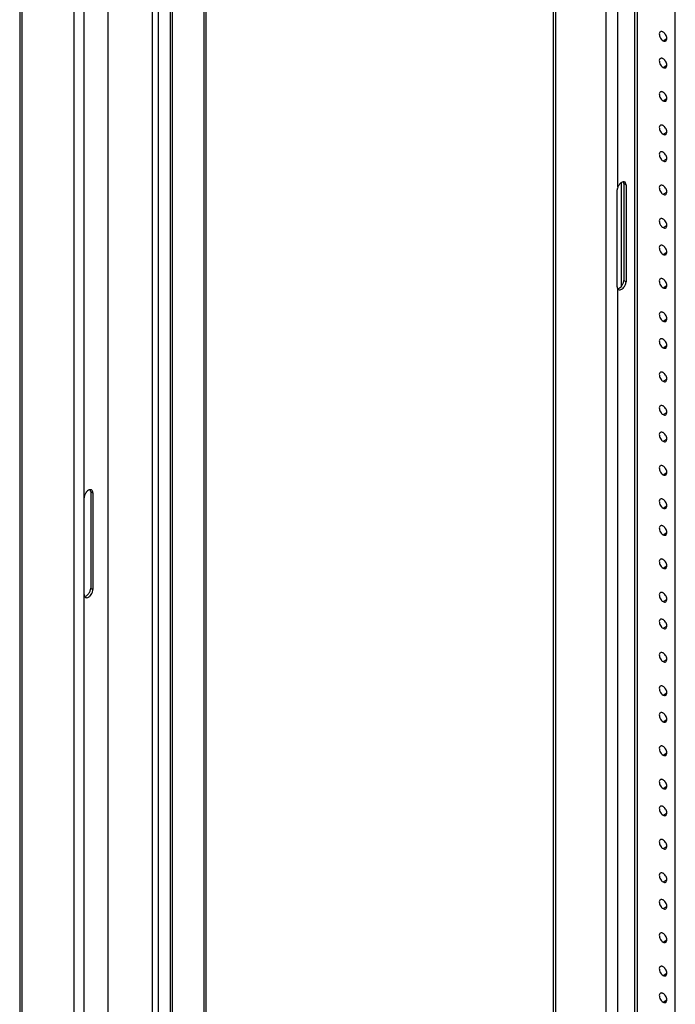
# Model space of a CAD drawing. Header units: inches. Extents: x 5 to 265, y 5 to 171.
# Tile 105 of 212: x 180 to 190, y 93 to 108. Entities that reach past the tile are written whole.
import ezdxf

# ---------------------------------------------------------------- set-up
doc = ezdxf.new("R2010")
doc.units = ezdxf.units.IN
doc.header["$LTSCALE"] = 14.96
doc.header["$MEASUREMENT"] = 0
doc.layers.get('0').update_dxf_attribs({"linetype": 'CONTINUOUS'})
doc.layers.add('03_ALL_AXES', color=7, linetype='CONTINUOUS')

msp = doc.modelspace()

# ---------------------------------------------------------------- linework, layer by layer
at = {"color": 7, "linetype": 'Continuous'}
for p, q in [((180.4205, 133.4865), (180.4205, 67.3498)), ((180.4524, 133.442), (180.4524, 67.3053)), ((181.2521, 68.4276), (181.2521, 131.3963)), ((181.4063, 68.4276), (181.4063, 131.3963)), ((181.7712, 68.6383), (181.7712, 131.202)), ((182.4528, 68.5109), (182.4528, 130.8084)), ((182.5405, 68.5109), (182.5405, 130.7578)), ((182.7257, 69.3805), (182.7257, 130.6508)), ((182.759, 69.3613), (182.759, 130.6317)), ((183.2412, 69.6397), (183.2412, 130.3532)), ((183.2732, 70.7358), (183.2732, 130.3348)), ((188.5768, 127.2728), (188.5768, 72.0541)), ((188.6146, 127.251), (188.6146, 72.0014)), ((189.386, 73.138), (189.386, 126.8056)), ((189.5685, 105.4048), (189.5685, 126.7003)), ((189.828, 73.2878), (189.828, 126.5505)), ((189.8658, 73.3405), (189.8658, 126.5286)), ((190.4453, 73.1), (190.4453, 126.1941)), ((189.6208, 103.8779), (189.6208, 105.4695)), ((189.6581, 105.4542), (189.6581, 103.9747)), ((189.6581, 105.4542), (189.6913, 105.435)), ((189.6913, 105.435), (189.6913, 103.9555)), ((189.5552, 103.8779), (189.5552, 105.3574)), ((189.6581, 103.9747), (189.6913, 103.9555)), ((189.5685, 73.138), (189.5685, 103.8439)), ((189.5685, 103.8439), (189.5779, 103.8359)), ((181.506, 100.7476), (181.506, 99.2681)), ((181.506, 100.7476), (181.5392, 100.7284)), ((181.5392, 100.7284), (181.5392, 99.2489)), ((181.506, 99.2681), (181.5392, 99.2489))]:
    msp.add_line(p, q, dxfattribs=at)
for centre, radius, start, end in [((189.7168, 105.3436), 0.1604, 140.36143, 157.56979), ((189.6559, 105.4505), 0.0319, 49.33526, 59.97372), ((189.5006, 103.9889), 0.1594, 321.67839, 339.00752), ((189.5338, 103.9697), 0.1594, 321.67839, 339.00752), ((181.5638, 100.6375), 0.1594, 141.22203, 158.77816), ((181.3485, 99.2823), 0.1594, 321.22208, 338.77822)]:
    msp.add_arc(centre, radius, start, end, dxfattribs=at)
for points in [[(189.5567, 105.372), (189.5558, 105.3672), (189.5552, 105.3623), (189.5552, 105.3574)], [(189.6574, 103.9634), (189.6578, 103.9672), (189.6581, 103.971), (189.6581, 103.9747)], [(189.5613, 103.8531), (189.5632, 103.8497), (189.5656, 103.8466), (189.5685, 103.8439)], [(181.5053, 99.257), (181.5058, 99.2607), (181.506, 99.2644), (181.506, 99.2681)], [(181.412, 99.1445), (181.4129, 99.1426), (181.414, 99.1407), (181.4152, 99.139)], [(181.4152, 99.139), (181.418, 99.135), (181.4216, 99.1316), (181.4258, 99.1292)]]:
    msp.add_open_spline(points, degree=3, dxfattribs=at)
for points, knots in [([(189.5685, 105.4048), (189.5672, 105.4021), (189.5623, 105.3915), (189.5584, 105.3804), (189.5567, 105.372)], [0, 0, 0, 0, 0.2593918, 1, 1, 1, 1]), ([(189.6518, 105.4824), (189.6469, 105.482), (189.6239, 105.4766), (189.605, 105.4601), (189.5932, 105.4459)], [0, 0, 0, 0, 0.211037, 1, 1, 1, 1]), ([(189.6718, 105.4781), (189.6675, 105.4806), (189.6605, 105.4825), (189.6536, 105.4825), (189.6518, 105.4824)], [0, 0, 0, 0, 0.7354052, 1, 1, 1, 1]), ([(189.6581, 105.4542), (189.6581, 105.4568), (189.6577, 105.4661), (189.6555, 105.4756), (189.6525, 105.4817)], [0, 0, 0, 0, 0.2709815, 1, 1, 1, 1]), ([(189.6913, 105.435), (189.6913, 105.4391), (189.6904, 105.4533), (189.6844, 105.468), (189.6767, 105.4746)], [0, 0, 0, 0, 0.2874917, 1, 1, 1, 1]), ([(189.5552, 103.8779), (189.5552, 103.8756), (189.5557, 103.867), (189.5582, 103.8585), (189.5613, 103.8531)], [0, 0, 0, 0, 0.2709861, 1, 1, 1, 1]), ([(189.5624, 103.8505), (189.5676, 103.8506), (189.5929, 103.8558), (189.6132, 103.8743), (189.6256, 103.8901)], [0, 0, 0, 0, 0.2081265, 1, 1, 1, 1]), ([(189.6262, 103.8412), (189.6292, 103.843), (189.6414, 103.8513), (189.6519, 103.862), (189.6589, 103.8709)], [0, 0, 0, 0, 0.2333088, 1, 1, 1, 1]), ([(189.6494, 103.9318), (189.6504, 103.9344), (189.654, 103.9447), (189.6565, 103.9554), (189.6574, 103.9634)], [0, 0, 0, 0, 0.2602999, 1, 1, 1, 1]), ([(189.6826, 103.9126), (189.684, 103.9163), (189.6887, 103.9301), (189.6913, 103.9448), (189.6913, 103.9555)], [0, 0, 0, 0, 0.2668879, 1, 1, 1, 1]), ([(189.5779, 103.8358), (189.5844, 103.832), (189.6024, 103.8294), (189.6183, 103.8364), (189.6262, 103.8412)], [0, 0, 0, 0, 0.4480658, 1, 1, 1, 1]), ([(181.4996, 100.7758), (181.4945, 100.7754), (181.4707, 100.7696), (181.4515, 100.7522), (181.4395, 100.7374)], [0, 0, 0, 0, 0.210486, 1, 1, 1, 1]), ([(181.5198, 100.7715), (181.5153, 100.774), (181.5083, 100.776), (181.5014, 100.7759), (181.4996, 100.7758)], [0, 0, 0, 0, 0.7352567, 1, 1, 1, 1]), ([(181.506, 100.7476), (181.506, 100.7502), (181.5056, 100.7596), (181.5033, 100.7691), (181.5003, 100.7753)], [0, 0, 0, 0, 0.2711119, 1, 1, 1, 1]), ([(181.5392, 100.7284), (181.5392, 100.7374), (181.537, 100.7541), (181.5261, 100.7678), (181.5198, 100.7715)], [0, 0, 0, 0, 0.5499832, 1, 1, 1, 1]), ([(181.4152, 100.6952), (181.4138, 100.6915), (181.409, 100.6775), (181.4063, 100.6626), (181.4063, 100.6517)], [0, 0, 0, 0, 0.2669889, 1, 1, 1, 1]), ([(181.4728, 99.1338), (181.4789, 99.1374), (181.5038, 99.156), (181.5217, 99.1832), (181.5303, 99.2054)], [0, 0, 0, 0, 0.2294702, 1, 1, 1, 1]), ([(181.4971, 99.2246), (181.4981, 99.2273), (181.5018, 99.2378), (181.5044, 99.2488), (181.5053, 99.257)], [0, 0, 0, 0, 0.2604474, 1, 1, 1, 1]), ([(181.5303, 99.2054), (181.5318, 99.2091), (181.5365, 99.2232), (181.5392, 99.2381), (181.5392, 99.2489)], [0, 0, 0, 0, 0.266989, 1, 1, 1, 1]), ([(181.4063, 99.1722), (181.4063, 99.1696), (181.4067, 99.1602), (181.4089, 99.1507), (181.412, 99.1445)], [0, 0, 0, 0, 0.2711117, 1, 1, 1, 1]), ([(181.4127, 99.1441), (181.4178, 99.1444), (181.4416, 99.1502), (181.4608, 99.1676), (181.4728, 99.1825)], [0, 0, 0, 0, 0.210486, 1, 1, 1, 1]), ([(181.4258, 99.1292), (181.4321, 99.1255), (181.4494, 99.1229), (181.465, 99.1293), (181.4728, 99.1338)], [0, 0, 0, 0, 0.4491649, 1, 1, 1, 1])]:
    msp.add_open_spline(points, degree=3, knots=knots, dxfattribs=at)
at = {"layer": '03_ALL_AXES', "color": 7, "linetype": 'Continuous'}
for p, q in [((190.2579, 107.6393), (190.3152, 107.6724)), ((190.2579, 107.231), (190.3152, 107.2641)), ((190.2579, 106.7207), (190.3152, 106.7538)), ((190.2579, 106.2104), (190.3152, 106.2435)), ((190.2579, 105.8022), (190.3152, 105.8352)), ((190.2579, 105.2918), (190.3152, 105.3249)), ((190.2579, 104.7815), (190.3152, 104.8146)), ((190.2579, 104.3733), (190.3152, 104.4064)), ((190.2579, 103.863), (190.3152, 103.896)), ((190.2579, 103.3527), (190.3152, 103.3857)), ((190.2579, 102.9444), (190.3152, 102.9775)), ((190.2579, 102.4341), (190.3152, 102.4672)), ((190.2579, 101.9238), (190.3152, 101.9568)), ((190.2579, 101.5155), (190.3152, 101.5486)), ((190.2579, 101.0052), (190.3152, 101.0383)), ((190.2579, 100.4949), (190.3152, 100.528)), ((190.2579, 100.0866), (190.3152, 100.1197)), ((190.2579, 99.5763), (190.3152, 99.6094)), ((190.2579, 99.066), (190.3152, 99.0991)), ((190.2579, 98.6578), (190.3152, 98.6908)), ((190.2579, 98.1475), (190.3152, 98.1805)), ((190.2579, 97.6371), (190.3152, 97.6702)), ((190.2579, 97.2289), (190.3152, 97.262)), ((190.2579, 96.7186), (190.3152, 96.7516)), ((190.2579, 96.2083), (190.3152, 96.2413)), ((190.2579, 95.8), (190.3152, 95.8331)), ((190.2579, 95.2897), (190.3152, 95.3228)), ((190.2579, 94.7794), (190.3152, 94.8124)), ((190.2579, 94.3711), (190.3152, 94.4042)), ((190.2579, 93.8608), (190.3152, 93.8939)), ((190.2579, 93.3505), (190.3152, 93.3836)), ((190.2579, 92.9422), (190.3152, 92.9753))]:
    msp.add_line(p, q, dxfattribs=at)
for points, knots in [([(190.2174, 107.7756), (190.211, 107.7719), (190.2004, 107.7565), (190.1998, 107.7273), (190.2091, 107.6949), (190.2216, 107.6742), (190.2293, 107.6647)], [0, 0, 0, 0, 0.182426, 0.4157933, 0.699097, 1, 1, 1, 1]), ([(190.2579, 107.7716), (190.2555, 107.7729), (190.2466, 107.7774), (190.2364, 107.7799), (190.2293, 107.7792)], [0, 0, 0, 0, 0.2777511, 1, 1, 1, 1]), ([(190.2865, 107.7462), (190.2844, 107.7488), (190.276, 107.7585), (190.266, 107.7669), (190.2579, 107.7716)], [0, 0, 0, 0, 0.2669896, 1, 1, 1, 1]), ([(190.2293, 107.6647), (190.2314, 107.662), (190.2398, 107.6524), (190.2498, 107.644), (190.2579, 107.6393)], [0, 0, 0, 0, 0.2669896, 1, 1, 1, 1]), ([(190.2579, 107.6393), (190.2646, 107.6354), (190.278, 107.6299), (190.2929, 107.6321), (190.2984, 107.6353)], [0, 0, 0, 0, 0.5499804, 1, 1, 1, 1]), ([(190.3075, 107.6437), (190.3166, 107.6566), (190.3163, 107.6976), (190.2994, 107.7302), (190.2865, 107.7462)], [0, 0, 0, 0, 0.4338712, 1, 1, 1, 1]), ([(190.2174, 107.3673), (190.211, 107.3636), (190.2004, 107.3483), (190.1998, 107.319), (190.2091, 107.2867), (190.2216, 107.266), (190.2293, 107.2564)], [0, 0, 0, 0, 0.182426, 0.4157933, 0.699097, 1, 1, 1, 1]), ([(190.2579, 107.3633), (190.2555, 107.3647), (190.2466, 107.3692), (190.2364, 107.3716), (190.2293, 107.371)], [0, 0, 0, 0, 0.2777511, 1, 1, 1, 1]), ([(190.2865, 107.3379), (190.2844, 107.3406), (190.276, 107.3502), (190.266, 107.3586), (190.2579, 107.3633)], [0, 0, 0, 0, 0.2669896, 1, 1, 1, 1]), ([(190.3075, 107.2355), (190.3166, 107.2484), (190.3163, 107.2894), (190.2994, 107.3219), (190.2865, 107.3379)], [0, 0, 0, 0, 0.4338712, 1, 1, 1, 1]), ([(190.2293, 107.2564), (190.2314, 107.2538), (190.2398, 107.2442), (190.2498, 107.2357), (190.2579, 107.231)], [0, 0, 0, 0, 0.2669896, 1, 1, 1, 1]), ([(190.2579, 107.231), (190.2646, 107.2272), (190.278, 107.2217), (190.2929, 107.2239), (190.2984, 107.227)], [0, 0, 0, 0, 0.5499804, 1, 1, 1, 1]), ([(190.2174, 106.857), (190.211, 106.8533), (190.2004, 106.838), (190.1998, 106.8087), (190.2091, 106.7764), (190.2216, 106.7557), (190.2293, 106.7461)], [0, 0, 0, 0, 0.182426, 0.4157933, 0.699097, 1, 1, 1, 1]), ([(190.2579, 106.853), (190.2555, 106.8544), (190.2466, 106.8589), (190.2364, 106.8613), (190.2293, 106.8607)], [0, 0, 0, 0, 0.2777511, 1, 1, 1, 1]), ([(190.2293, 106.7461), (190.2314, 106.7435), (190.2398, 106.7338), (190.2498, 106.7254), (190.2579, 106.7207)], [0, 0, 0, 0, 0.2669896, 1, 1, 1, 1]), ([(190.2865, 106.8276), (190.2844, 106.8303), (190.276, 106.8399), (190.266, 106.8483), (190.2579, 106.853)], [0, 0, 0, 0, 0.2669896, 1, 1, 1, 1]), ([(190.2579, 106.7207), (190.2646, 106.7169), (190.278, 106.7113), (190.2929, 106.7136), (190.2984, 106.7167)], [0, 0, 0, 0, 0.5499804, 1, 1, 1, 1]), ([(190.3075, 106.7252), (190.3166, 106.738), (190.3163, 106.7791), (190.2994, 106.8116), (190.2865, 106.8276)], [0, 0, 0, 0, 0.4338712, 1, 1, 1, 1]), ([(190.2174, 106.3467), (190.211, 106.343), (190.2004, 106.3276), (190.1998, 106.2984), (190.2091, 106.266), (190.2216, 106.2454), (190.2293, 106.2358)], [0, 0, 0, 0, 0.182426, 0.4157933, 0.699097, 1, 1, 1, 1]), ([(190.2579, 106.3427), (190.2555, 106.3441), (190.2466, 106.3485), (190.2364, 106.351), (190.2293, 106.3504)], [0, 0, 0, 0, 0.2777511, 1, 1, 1, 1]), ([(190.2865, 106.3173), (190.2844, 106.32), (190.276, 106.3296), (190.266, 106.338), (190.2579, 106.3427)], [0, 0, 0, 0, 0.2669896, 1, 1, 1, 1]), ([(190.3075, 106.2148), (190.3166, 106.2277), (190.3163, 106.2688), (190.2994, 106.3013), (190.2865, 106.3173)], [0, 0, 0, 0, 0.4338712, 1, 1, 1, 1]), ([(190.2293, 106.2358), (190.2314, 106.2331), (190.2398, 106.2235), (190.2498, 106.2151), (190.2579, 106.2104)], [0, 0, 0, 0, 0.2669896, 1, 1, 1, 1]), ([(190.2579, 106.2104), (190.2646, 106.2066), (190.278, 106.201), (190.2929, 106.2032), (190.2984, 106.2064)], [0, 0, 0, 0, 0.5499804, 1, 1, 1, 1]), ([(190.2174, 105.9384), (190.211, 105.9347), (190.2004, 105.9194), (190.1998, 105.8901), (190.2091, 105.8578), (190.2216, 105.8371), (190.2293, 105.8276)], [0, 0, 0, 0, 0.182426, 0.4157933, 0.699097, 1, 1, 1, 1]), ([(190.2579, 105.9344), (190.2555, 105.9358), (190.2466, 105.9403), (190.2364, 105.9427), (190.2293, 105.9421)], [0, 0, 0, 0, 0.2777511, 1, 1, 1, 1]), ([(190.2293, 105.8276), (190.2314, 105.8249), (190.2398, 105.8153), (190.2498, 105.8069), (190.2579, 105.8022)], [0, 0, 0, 0, 0.2669896, 1, 1, 1, 1]), ([(190.2865, 105.909), (190.2844, 105.9117), (190.276, 105.9213), (190.266, 105.9297), (190.2579, 105.9344)], [0, 0, 0, 0, 0.2669896, 1, 1, 1, 1]), ([(190.3075, 105.8066), (190.3166, 105.8195), (190.3163, 105.8605), (190.2994, 105.893), (190.2865, 105.909)], [0, 0, 0, 0, 0.4338712, 1, 1, 1, 1]), ([(190.2579, 105.8022), (190.2646, 105.7983), (190.278, 105.7928), (190.2929, 105.795), (190.2984, 105.7982)], [0, 0, 0, 0, 0.5499804, 1, 1, 1, 1]), ([(190.2174, 105.4281), (190.211, 105.4244), (190.2004, 105.4091), (190.1998, 105.3798), (190.2091, 105.3475), (190.2216, 105.3268), (190.2293, 105.3172)], [0, 0, 0, 0, 0.182426, 0.4157933, 0.699097, 1, 1, 1, 1]), ([(190.2579, 105.4241), (190.2555, 105.4255), (190.2466, 105.43), (190.2364, 105.4324), (190.2293, 105.4318)], [0, 0, 0, 0, 0.2777511, 1, 1, 1, 1]), ([(190.2865, 105.3987), (190.2844, 105.4014), (190.276, 105.411), (190.266, 105.4194), (190.2579, 105.4241)], [0, 0, 0, 0, 0.2669896, 1, 1, 1, 1]), ([(190.3075, 105.2963), (190.3166, 105.3092), (190.3163, 105.3502), (190.2994, 105.3827), (190.2865, 105.3987)], [0, 0, 0, 0, 0.4338712, 1, 1, 1, 1]), ([(190.2293, 105.3172), (190.2314, 105.3146), (190.2398, 105.305), (190.2498, 105.2965), (190.2579, 105.2918)], [0, 0, 0, 0, 0.2669896, 1, 1, 1, 1]), ([(190.2579, 105.2918), (190.2646, 105.288), (190.278, 105.2825), (190.2929, 105.2847), (190.2984, 105.2878)], [0, 0, 0, 0, 0.5499804, 1, 1, 1, 1]), ([(190.2174, 104.9178), (190.211, 104.9141), (190.2004, 104.8988), (190.1998, 104.8695), (190.2091, 104.8372), (190.2216, 104.8165), (190.2293, 104.8069)], [0, 0, 0, 0, 0.182426, 0.4157933, 0.699097, 1, 1, 1, 1]), ([(190.2579, 104.9138), (190.2555, 104.9152), (190.2466, 104.9197), (190.2364, 104.9221), (190.2293, 104.9215)], [0, 0, 0, 0, 0.2777511, 1, 1, 1, 1]), ([(190.2865, 104.8884), (190.2844, 104.8911), (190.276, 104.9007), (190.266, 104.9091), (190.2579, 104.9138)], [0, 0, 0, 0, 0.2669896, 1, 1, 1, 1]), ([(190.2293, 104.8069), (190.2314, 104.8043), (190.2398, 104.7946), (190.2498, 104.7862), (190.2579, 104.7815)], [0, 0, 0, 0, 0.2669896, 1, 1, 1, 1]), ([(190.2579, 104.7815), (190.2646, 104.7777), (190.278, 104.7722), (190.2929, 104.7744), (190.2984, 104.7775)], [0, 0, 0, 0, 0.5499804, 1, 1, 1, 1]), ([(190.3075, 104.786), (190.3166, 104.7989), (190.3163, 104.8399), (190.2994, 104.8724), (190.2865, 104.8884)], [0, 0, 0, 0, 0.4338712, 1, 1, 1, 1]), ([(190.2174, 104.5096), (190.211, 104.5058), (190.2004, 104.4905), (190.1998, 104.4612), (190.2091, 104.4289), (190.2216, 104.4082), (190.2293, 104.3987)], [0, 0, 0, 0, 0.182426, 0.4157933, 0.699097, 1, 1, 1, 1]), ([(190.2579, 104.5056), (190.2555, 104.5069), (190.2466, 104.5114), (190.2364, 104.5139), (190.2293, 104.5132)], [0, 0, 0, 0, 0.2777511, 1, 1, 1, 1]), ([(190.2865, 104.4802), (190.2844, 104.4828), (190.276, 104.4924), (190.266, 104.5009), (190.2579, 104.5056)], [0, 0, 0, 0, 0.2669896, 1, 1, 1, 1]), ([(190.3075, 104.3777), (190.3166, 104.3906), (190.3163, 104.4316), (190.2994, 104.4642), (190.2865, 104.4802)], [0, 0, 0, 0, 0.4338712, 1, 1, 1, 1]), ([(190.2293, 104.3987), (190.2314, 104.396), (190.2398, 104.3864), (190.2498, 104.378), (190.2579, 104.3733)], [0, 0, 0, 0, 0.2669896, 1, 1, 1, 1]), ([(190.2579, 104.3733), (190.2646, 104.3694), (190.278, 104.3639), (190.2929, 104.3661), (190.2984, 104.3693)], [0, 0, 0, 0, 0.5499804, 1, 1, 1, 1]), ([(190.2174, 103.9993), (190.211, 103.9955), (190.2004, 103.9802), (190.1998, 103.9509), (190.2091, 103.9186), (190.2216, 103.8979), (190.2293, 103.8884)], [0, 0, 0, 0, 0.182426, 0.4157933, 0.699097, 1, 1, 1, 1]), ([(190.2579, 103.9952), (190.2555, 103.9966), (190.2466, 104.0011), (190.2364, 104.0035), (190.2293, 104.0029)], [0, 0, 0, 0, 0.2777511, 1, 1, 1, 1]), ([(190.2293, 103.8884), (190.2314, 103.8857), (190.2398, 103.8761), (190.2498, 103.8677), (190.2579, 103.863)], [0, 0, 0, 0, 0.2669896, 1, 1, 1, 1]), ([(190.2865, 103.9698), (190.2844, 103.9725), (190.276, 103.9821), (190.266, 103.9906), (190.2579, 103.9952)], [0, 0, 0, 0, 0.2669896, 1, 1, 1, 1]), ([(190.2579, 103.863), (190.2646, 103.8591), (190.278, 103.8536), (190.2929, 103.8558), (190.2984, 103.859)], [0, 0, 0, 0, 0.5499804, 1, 1, 1, 1]), ([(190.3075, 103.8674), (190.3166, 103.8803), (190.3163, 103.9213), (190.2994, 103.9538), (190.2865, 103.9698)], [0, 0, 0, 0, 0.4338712, 1, 1, 1, 1]), ([(190.2174, 103.4889), (190.211, 103.4852), (190.2004, 103.4699), (190.1998, 103.4406), (190.2091, 103.4083), (190.2216, 103.3876), (190.2293, 103.378)], [0, 0, 0, 0, 0.182426, 0.4157933, 0.699097, 1, 1, 1, 1]), ([(190.2579, 103.4849), (190.2555, 103.4863), (190.2466, 103.4908), (190.2364, 103.4932), (190.2293, 103.4926)], [0, 0, 0, 0, 0.2777511, 1, 1, 1, 1]), ([(190.2865, 103.4595), (190.2844, 103.4622), (190.276, 103.4718), (190.266, 103.4802), (190.2579, 103.4849)], [0, 0, 0, 0, 0.2669896, 1, 1, 1, 1]), ([(190.3075, 103.3571), (190.3166, 103.37), (190.3163, 103.411), (190.2994, 103.4435), (190.2865, 103.4595)], [0, 0, 0, 0, 0.4338712, 1, 1, 1, 1]), ([(190.2293, 103.378), (190.2314, 103.3754), (190.2398, 103.3658), (190.2498, 103.3573), (190.2579, 103.3527)], [0, 0, 0, 0, 0.2669896, 1, 1, 1, 1]), ([(190.2579, 103.3527), (190.2646, 103.3488), (190.278, 103.3433), (190.2929, 103.3455), (190.2984, 103.3486)], [0, 0, 0, 0, 0.5499804, 1, 1, 1, 1]), ([(190.2174, 103.0807), (190.211, 103.077), (190.2004, 103.0616), (190.1998, 103.0324), (190.2091, 103), (190.2216, 102.9793), (190.2293, 102.9698)], [0, 0, 0, 0, 0.182426, 0.4157933, 0.699097, 1, 1, 1, 1]), ([(190.2579, 103.0767), (190.2555, 103.0781), (190.2466, 103.0825), (190.2364, 103.085), (190.2293, 103.0844)], [0, 0, 0, 0, 0.2777511, 1, 1, 1, 1]), ([(190.2293, 102.9698), (190.2314, 102.9671), (190.2398, 102.9575), (190.2498, 102.9491), (190.2579, 102.9444)], [0, 0, 0, 0, 0.2669896, 1, 1, 1, 1]), ([(190.2865, 103.0513), (190.2844, 103.0539), (190.276, 103.0636), (190.266, 103.072), (190.2579, 103.0767)], [0, 0, 0, 0, 0.2669896, 1, 1, 1, 1]), ([(190.3075, 102.9488), (190.3166, 102.9617), (190.3163, 103.0027), (190.2994, 103.0353), (190.2865, 103.0513)], [0, 0, 0, 0, 0.4338712, 1, 1, 1, 1]), ([(190.2579, 102.9444), (190.2646, 102.9405), (190.278, 102.935), (190.2929, 102.9372), (190.2984, 102.9404)], [0, 0, 0, 0, 0.5499804, 1, 1, 1, 1]), ([(190.2174, 102.5704), (190.211, 102.5667), (190.2004, 102.5513), (190.1998, 102.522), (190.2091, 102.4897), (190.2216, 102.469), (190.2293, 102.4595)], [0, 0, 0, 0, 0.182426, 0.4157933, 0.699097, 1, 1, 1, 1]), ([(190.2579, 102.5664), (190.2555, 102.5677), (190.2466, 102.5722), (190.2364, 102.5747), (190.2293, 102.574)], [0, 0, 0, 0, 0.2777511, 1, 1, 1, 1]), ([(190.2865, 102.541), (190.2844, 102.5436), (190.276, 102.5533), (190.266, 102.5617), (190.2579, 102.5664)], [0, 0, 0, 0, 0.2669896, 1, 1, 1, 1]), ([(190.3075, 102.4385), (190.3166, 102.4514), (190.3163, 102.4924), (190.2994, 102.525), (190.2865, 102.541)], [0, 0, 0, 0, 0.4338712, 1, 1, 1, 1]), ([(190.2293, 102.4595), (190.2314, 102.4568), (190.2398, 102.4472), (190.2498, 102.4388), (190.2579, 102.4341)], [0, 0, 0, 0, 0.2669896, 1, 1, 1, 1]), ([(190.2579, 102.4341), (190.2646, 102.4302), (190.278, 102.4247), (190.2929, 102.4269), (190.2984, 102.4301)], [0, 0, 0, 0, 0.5499804, 1, 1, 1, 1]), ([(190.2174, 102.0601), (190.211, 102.0563), (190.2004, 102.041), (190.1998, 102.0117), (190.2091, 101.9794), (190.2216, 101.9587), (190.2293, 101.9492)], [0, 0, 0, 0, 0.182426, 0.4157933, 0.699097, 1, 1, 1, 1]), ([(190.2579, 102.056), (190.2555, 102.0574), (190.2466, 102.0619), (190.2364, 102.0643), (190.2293, 102.0637)], [0, 0, 0, 0, 0.2777511, 1, 1, 1, 1]), ([(190.2865, 102.0307), (190.2844, 102.0333), (190.276, 102.0429), (190.266, 102.0514), (190.2579, 102.056)], [0, 0, 0, 0, 0.2669896, 1, 1, 1, 1]), ([(190.2293, 101.9492), (190.2314, 101.9465), (190.2398, 101.9369), (190.2498, 101.9285), (190.2579, 101.9238)], [0, 0, 0, 0, 0.2669896, 1, 1, 1, 1]), ([(190.2579, 101.9238), (190.2646, 101.9199), (190.278, 101.9144), (190.2929, 101.9166), (190.2984, 101.9198)], [0, 0, 0, 0, 0.5499804, 1, 1, 1, 1]), ([(190.3075, 101.9282), (190.3166, 101.9411), (190.3163, 101.9821), (190.2994, 102.0147), (190.2865, 102.0307)], [0, 0, 0, 0, 0.4338712, 1, 1, 1, 1]), ([(190.2174, 101.6518), (190.211, 101.6481), (190.2004, 101.6327), (190.1998, 101.6035), (190.2091, 101.5712), (190.2216, 101.5505), (190.2293, 101.5409)], [0, 0, 0, 0, 0.182426, 0.4157933, 0.699097, 1, 1, 1, 1]), ([(190.2579, 101.6478), (190.2555, 101.6492), (190.2466, 101.6537), (190.2364, 101.6561), (190.2293, 101.6555)], [0, 0, 0, 0, 0.2777511, 1, 1, 1, 1]), ([(190.2865, 101.6224), (190.2844, 101.6251), (190.276, 101.6347), (190.266, 101.6431), (190.2579, 101.6478)], [0, 0, 0, 0, 0.2669896, 1, 1, 1, 1]), ([(190.3075, 101.52), (190.3166, 101.5328), (190.3163, 101.5739), (190.2994, 101.6064), (190.2865, 101.6224)], [0, 0, 0, 0, 0.4338712, 1, 1, 1, 1]), ([(190.2293, 101.5409), (190.2314, 101.5383), (190.2398, 101.5286), (190.2498, 101.5202), (190.2579, 101.5155)], [0, 0, 0, 0, 0.2669896, 1, 1, 1, 1]), ([(190.2579, 101.5155), (190.2646, 101.5117), (190.278, 101.5061), (190.2929, 101.5084), (190.2984, 101.5115)], [0, 0, 0, 0, 0.5499804, 1, 1, 1, 1]), ([(190.2174, 101.1415), (190.211, 101.1378), (190.2004, 101.1224), (190.1998, 101.0932), (190.2091, 101.0608), (190.2216, 101.0402), (190.2293, 101.0306)], [0, 0, 0, 0, 0.182426, 0.4157933, 0.699097, 1, 1, 1, 1]), ([(190.2579, 101.1375), (190.2555, 101.1389), (190.2466, 101.1433), (190.2364, 101.1458), (190.2293, 101.1452)], [0, 0, 0, 0, 0.2777511, 1, 1, 1, 1]), ([(190.2293, 101.0306), (190.2314, 101.0279), (190.2398, 101.0183), (190.2498, 101.0099), (190.2579, 101.0052)], [0, 0, 0, 0, 0.2669896, 1, 1, 1, 1]), ([(190.2865, 101.1121), (190.2844, 101.1148), (190.276, 101.1244), (190.266, 101.1328), (190.2579, 101.1375)], [0, 0, 0, 0, 0.2669896, 1, 1, 1, 1]), ([(190.2579, 101.0052), (190.2646, 101.0014), (190.278, 100.9958), (190.2929, 100.998), (190.2984, 101.0012)], [0, 0, 0, 0, 0.5499804, 1, 1, 1, 1]), ([(190.3075, 101.0096), (190.3166, 101.0225), (190.3163, 101.0636), (190.2994, 101.0961), (190.2865, 101.1121)], [0, 0, 0, 0, 0.4338712, 1, 1, 1, 1]), ([(190.2174, 100.6312), (190.211, 100.6275), (190.2004, 100.6121), (190.1998, 100.5829), (190.2091, 100.5505), (190.2216, 100.5298), (190.2293, 100.5203)], [0, 0, 0, 0, 0.182426, 0.4157933, 0.699097, 1, 1, 1, 1]), ([(190.2579, 100.6272), (190.2555, 100.6286), (190.2466, 100.633), (190.2364, 100.6355), (190.2293, 100.6348)], [0, 0, 0, 0, 0.2777511, 1, 1, 1, 1]), ([(190.2865, 100.6018), (190.2844, 100.6044), (190.276, 100.6141), (190.266, 100.6225), (190.2579, 100.6272)], [0, 0, 0, 0, 0.2669896, 1, 1, 1, 1]), ([(190.3075, 100.4993), (190.3166, 100.5122), (190.3163, 100.5532), (190.2994, 100.5858), (190.2865, 100.6018)], [0, 0, 0, 0, 0.4338712, 1, 1, 1, 1]), ([(190.2293, 100.5203), (190.2314, 100.5176), (190.2398, 100.508), (190.2498, 100.4996), (190.2579, 100.4949)], [0, 0, 0, 0, 0.2669896, 1, 1, 1, 1]), ([(190.2579, 100.4949), (190.2646, 100.491), (190.278, 100.4855), (190.2929, 100.4877), (190.2984, 100.4909)], [0, 0, 0, 0, 0.5499804, 1, 1, 1, 1]), ([(190.2174, 100.2229), (190.211, 100.2192), (190.2004, 100.2039), (190.1998, 100.1746), (190.2091, 100.1423), (190.2216, 100.1216), (190.2293, 100.112)], [0, 0, 0, 0, 0.182426, 0.4157933, 0.699097, 1, 1, 1, 1]), ([(190.2579, 100.2189), (190.2555, 100.2203), (190.2466, 100.2248), (190.2364, 100.2272), (190.2293, 100.2266)], [0, 0, 0, 0, 0.2777511, 1, 1, 1, 1]), ([(190.2293, 100.112), (190.2314, 100.1094), (190.2398, 100.0998), (190.2498, 100.0913), (190.2579, 100.0866)], [0, 0, 0, 0, 0.2669896, 1, 1, 1, 1]), ([(190.2865, 100.1935), (190.2844, 100.1962), (190.276, 100.2058), (190.266, 100.2142), (190.2579, 100.2189)], [0, 0, 0, 0, 0.2669896, 1, 1, 1, 1]), ([(190.3075, 100.0911), (190.3166, 100.104), (190.3163, 100.145), (190.2994, 100.1775), (190.2865, 100.1935)], [0, 0, 0, 0, 0.4338712, 1, 1, 1, 1]), ([(190.2579, 100.0866), (190.2646, 100.0828), (190.278, 100.0773), (190.2929, 100.0795), (190.2984, 100.0826)], [0, 0, 0, 0, 0.5499804, 1, 1, 1, 1]), ([(190.2174, 99.7126), (190.211, 99.7089), (190.2004, 99.6936), (190.1998, 99.6643), (190.2091, 99.632), (190.2216, 99.6113), (190.2293, 99.6017)], [0, 0, 0, 0, 0.182426, 0.4157933, 0.699097, 1, 1, 1, 1]), ([(190.2579, 99.7086), (190.2555, 99.71), (190.2466, 99.7145), (190.2364, 99.7169), (190.2293, 99.7163)], [0, 0, 0, 0, 0.2777511, 1, 1, 1, 1]), ([(190.2865, 99.6832), (190.2844, 99.6859), (190.276, 99.6955), (190.266, 99.7039), (190.2579, 99.7086)], [0, 0, 0, 0, 0.2669896, 1, 1, 1, 1]), ([(190.3075, 99.5808), (190.3166, 99.5937), (190.3163, 99.6347), (190.2994, 99.6672), (190.2865, 99.6832)], [0, 0, 0, 0, 0.4338712, 1, 1, 1, 1]), ([(190.2293, 99.6017), (190.2314, 99.5991), (190.2398, 99.5894), (190.2498, 99.581), (190.2579, 99.5763)], [0, 0, 0, 0, 0.2669896, 1, 1, 1, 1]), ([(190.2579, 99.5763), (190.2646, 99.5725), (190.278, 99.5669), (190.2929, 99.5692), (190.2984, 99.5723)], [0, 0, 0, 0, 0.5499804, 1, 1, 1, 1]), ([(190.2174, 99.2023), (190.211, 99.1986), (190.2004, 99.1832), (190.1998, 99.154), (190.2091, 99.1217), (190.2216, 99.101), (190.2293, 99.0914)], [0, 0, 0, 0, 0.182426, 0.4157933, 0.699097, 1, 1, 1, 1]), ([(190.2579, 99.1983), (190.2555, 99.1997), (190.2466, 99.2042), (190.2364, 99.2066), (190.2293, 99.206)], [0, 0, 0, 0, 0.2777511, 1, 1, 1, 1]), ([(190.2865, 99.1729), (190.2844, 99.1756), (190.276, 99.1852), (190.266, 99.1936), (190.2579, 99.1983)], [0, 0, 0, 0, 0.2669896, 1, 1, 1, 1]), ([(190.2293, 99.0914), (190.2314, 99.0888), (190.2398, 99.0791), (190.2498, 99.0707), (190.2579, 99.066)], [0, 0, 0, 0, 0.2669896, 1, 1, 1, 1]), ([(190.2579, 99.066), (190.2646, 99.0622), (190.278, 99.0566), (190.2929, 99.0588), (190.2984, 99.062)], [0, 0, 0, 0, 0.5499804, 1, 1, 1, 1]), ([(190.3075, 99.0704), (190.3166, 99.0833), (190.3163, 99.1244), (190.2994, 99.1569), (190.2865, 99.1729)], [0, 0, 0, 0, 0.4338712, 1, 1, 1, 1]), ([(190.2174, 98.794), (190.211, 98.7903), (190.2004, 98.775), (190.1998, 98.7457), (190.2091, 98.7134), (190.2216, 98.6927), (190.2293, 98.6832)], [0, 0, 0, 0, 0.182426, 0.4157933, 0.699097, 1, 1, 1, 1]), ([(190.2579, 98.79), (190.2555, 98.7914), (190.2466, 98.7959), (190.2364, 98.7983), (190.2293, 98.7977)], [0, 0, 0, 0, 0.2777511, 1, 1, 1, 1]), ([(190.2865, 98.7646), (190.2844, 98.7673), (190.276, 98.7769), (190.266, 98.7854), (190.2579, 98.79)], [0, 0, 0, 0, 0.2669896, 1, 1, 1, 1]), ([(190.3075, 98.6622), (190.3166, 98.6751), (190.3163, 98.7161), (190.2994, 98.7486), (190.2865, 98.7646)], [0, 0, 0, 0, 0.4338712, 1, 1, 1, 1]), ([(190.2293, 98.6832), (190.2314, 98.6805), (190.2398, 98.6709), (190.2498, 98.6625), (190.2579, 98.6578)], [0, 0, 0, 0, 0.2669896, 1, 1, 1, 1]), ([(190.2579, 98.6578), (190.2646, 98.6539), (190.278, 98.6484), (190.2929, 98.6506), (190.2984, 98.6538)], [0, 0, 0, 0, 0.5499804, 1, 1, 1, 1]), ([(190.2174, 98.2837), (190.211, 98.28), (190.2004, 98.2647), (190.1998, 98.2354), (190.2091, 98.2031), (190.2216, 98.1824), (190.2293, 98.1728)], [0, 0, 0, 0, 0.182426, 0.4157933, 0.699097, 1, 1, 1, 1]), ([(190.2579, 98.2797), (190.2555, 98.2811), (190.2466, 98.2856), (190.2364, 98.288), (190.2293, 98.2874)], [0, 0, 0, 0, 0.2777511, 1, 1, 1, 1]), ([(190.2293, 98.1728), (190.2314, 98.1702), (190.2398, 98.1606), (190.2498, 98.1521), (190.2579, 98.1475)], [0, 0, 0, 0, 0.2669896, 1, 1, 1, 1]), ([(190.2865, 98.2543), (190.2844, 98.257), (190.276, 98.2666), (190.266, 98.275), (190.2579, 98.2797)], [0, 0, 0, 0, 0.2669896, 1, 1, 1, 1]), ([(190.2579, 98.1475), (190.2646, 98.1436), (190.278, 98.1381), (190.2929, 98.1403), (190.2984, 98.1434)], [0, 0, 0, 0, 0.5499804, 1, 1, 1, 1]), ([(190.3075, 98.1519), (190.3166, 98.1648), (190.3163, 98.2058), (190.2994, 98.2383), (190.2865, 98.2543)], [0, 0, 0, 0, 0.4338712, 1, 1, 1, 1]), ([(190.2174, 97.7734), (190.211, 97.7697), (190.2004, 97.7544), (190.1998, 97.7251), (190.2091, 97.6928), (190.2216, 97.6721), (190.2293, 97.6625)], [0, 0, 0, 0, 0.182426, 0.4157933, 0.699097, 1, 1, 1, 1]), ([(190.2579, 97.7694), (190.2555, 97.7708), (190.2466, 97.7753), (190.2364, 97.7777), (190.2293, 97.7771)], [0, 0, 0, 0, 0.2777511, 1, 1, 1, 1]), ([(190.2865, 97.744), (190.2844, 97.7467), (190.276, 97.7563), (190.266, 97.7647), (190.2579, 97.7694)], [0, 0, 0, 0, 0.2669896, 1, 1, 1, 1]), ([(190.3075, 97.6416), (190.3166, 97.6545), (190.3163, 97.6955), (190.2994, 97.728), (190.2865, 97.744)], [0, 0, 0, 0, 0.4338712, 1, 1, 1, 1]), ([(190.2293, 97.6625), (190.2314, 97.6599), (190.2398, 97.6502), (190.2498, 97.6418), (190.2579, 97.6371)], [0, 0, 0, 0, 0.2669896, 1, 1, 1, 1]), ([(190.2579, 97.6371), (190.2646, 97.6333), (190.278, 97.6278), (190.2929, 97.63), (190.2984, 97.6331)], [0, 0, 0, 0, 0.5499804, 1, 1, 1, 1]), ([(190.2174, 97.3652), (190.211, 97.3615), (190.2004, 97.3461), (190.1998, 97.3168), (190.2091, 97.2845), (190.2216, 97.2638), (190.2293, 97.2543)], [0, 0, 0, 0, 0.182426, 0.4157933, 0.699097, 1, 1, 1, 1]), ([(190.2579, 97.3612), (190.2555, 97.3625), (190.2466, 97.367), (190.2364, 97.3695), (190.2293, 97.3688)], [0, 0, 0, 0, 0.2777511, 1, 1, 1, 1]), ([(190.2293, 97.2543), (190.2314, 97.2516), (190.2398, 97.242), (190.2498, 97.2336), (190.2579, 97.2289)], [0, 0, 0, 0, 0.2669896, 1, 1, 1, 1]), ([(190.2865, 97.3358), (190.2844, 97.3384), (190.276, 97.3481), (190.266, 97.3565), (190.2579, 97.3612)], [0, 0, 0, 0, 0.2669896, 1, 1, 1, 1]), ([(190.3075, 97.2333), (190.3166, 97.2462), (190.3163, 97.2872), (190.2994, 97.3198), (190.2865, 97.3358)], [0, 0, 0, 0, 0.4338712, 1, 1, 1, 1]), ([(190.2579, 97.2289), (190.2646, 97.225), (190.278, 97.2195), (190.2929, 97.2217), (190.2984, 97.2249)], [0, 0, 0, 0, 0.5499804, 1, 1, 1, 1]), ([(190.2174, 96.8549), (190.211, 96.8511), (190.2004, 96.8358), (190.1998, 96.8065), (190.2091, 96.7742), (190.2216, 96.7535), (190.2293, 96.744)], [0, 0, 0, 0, 0.182426, 0.4157933, 0.699097, 1, 1, 1, 1]), ([(190.2579, 96.8508), (190.2555, 96.8522), (190.2466, 96.8567), (190.2364, 96.8591), (190.2293, 96.8585)], [0, 0, 0, 0, 0.2777511, 1, 1, 1, 1]), ([(190.2865, 96.8255), (190.2844, 96.8281), (190.276, 96.8377), (190.266, 96.8462), (190.2579, 96.8508)], [0, 0, 0, 0, 0.2669896, 1, 1, 1, 1]), ([(190.3075, 96.723), (190.3166, 96.7359), (190.3163, 96.7769), (190.2994, 96.8095), (190.2865, 96.8255)], [0, 0, 0, 0, 0.4338712, 1, 1, 1, 1]), ([(190.2293, 96.744), (190.2314, 96.7413), (190.2398, 96.7317), (190.2498, 96.7233), (190.2579, 96.7186)], [0, 0, 0, 0, 0.2669896, 1, 1, 1, 1]), ([(190.2579, 96.7186), (190.2646, 96.7147), (190.278, 96.7092), (190.2929, 96.7114), (190.2984, 96.7146)], [0, 0, 0, 0, 0.5499804, 1, 1, 1, 1]), ([(190.2174, 96.3445), (190.211, 96.3408), (190.2004, 96.3255), (190.1998, 96.2962), (190.2091, 96.2639), (190.2216, 96.2432), (190.2293, 96.2337)], [0, 0, 0, 0, 0.182426, 0.4157933, 0.699097, 1, 1, 1, 1]), ([(190.2579, 96.3405), (190.2555, 96.3419), (190.2466, 96.3464), (190.2364, 96.3488), (190.2293, 96.3482)], [0, 0, 0, 0, 0.2777511, 1, 1, 1, 1]), ([(190.2865, 96.3151), (190.2844, 96.3178), (190.276, 96.3274), (190.266, 96.3358), (190.2579, 96.3405)], [0, 0, 0, 0, 0.2669896, 1, 1, 1, 1]), ([(190.2293, 96.2337), (190.2314, 96.231), (190.2398, 96.2214), (190.2498, 96.2129), (190.2579, 96.2083)], [0, 0, 0, 0, 0.2669896, 1, 1, 1, 1]), ([(190.2579, 96.2083), (190.2646, 96.2044), (190.278, 96.1989), (190.2929, 96.2011), (190.2984, 96.2043)], [0, 0, 0, 0, 0.5499804, 1, 1, 1, 1]), ([(190.3075, 96.2127), (190.3166, 96.2256), (190.3163, 96.2666), (190.2994, 96.2991), (190.2865, 96.3151)], [0, 0, 0, 0, 0.4338712, 1, 1, 1, 1]), ([(190.2174, 95.9363), (190.211, 95.9326), (190.2004, 95.9172), (190.1998, 95.888), (190.2091, 95.8556), (190.2216, 95.835), (190.2293, 95.8254)], [0, 0, 0, 0, 0.182426, 0.4157933, 0.699097, 1, 1, 1, 1]), ([(190.2579, 95.9323), (190.2555, 95.9337), (190.2466, 95.9381), (190.2364, 95.9406), (190.2293, 95.94)], [0, 0, 0, 0, 0.2777511, 1, 1, 1, 1]), ([(190.2865, 95.9069), (190.2844, 95.9095), (190.276, 95.9192), (190.266, 95.9276), (190.2579, 95.9323)], [0, 0, 0, 0, 0.2669896, 1, 1, 1, 1]), ([(190.3075, 95.8044), (190.3166, 95.8173), (190.3163, 95.8583), (190.2994, 95.8909), (190.2865, 95.9069)], [0, 0, 0, 0, 0.4338712, 1, 1, 1, 1]), ([(190.2293, 95.8254), (190.2314, 95.8227), (190.2398, 95.8131), (190.2498, 95.8047), (190.2579, 95.8)], [0, 0, 0, 0, 0.2669896, 1, 1, 1, 1]), ([(190.2579, 95.8), (190.2646, 95.7961), (190.278, 95.7906), (190.2929, 95.7928), (190.2984, 95.796)], [0, 0, 0, 0, 0.5499804, 1, 1, 1, 1]), ([(190.2579, 95.422), (190.2555, 95.4234), (190.2466, 95.4278), (190.2364, 95.4303), (190.2293, 95.4296)], [0, 0, 0, 0, 0.2777511, 1, 1, 1, 1]), ([(190.2174, 95.426), (190.211, 95.4223), (190.2004, 95.4069), (190.1998, 95.3777), (190.2091, 95.3453), (190.2216, 95.3246), (190.2293, 95.3151)], [0, 0, 0, 0, 0.182426, 0.4157933, 0.699097, 1, 1, 1, 1]), ([(190.2293, 95.3151), (190.2314, 95.3124), (190.2398, 95.3028), (190.2498, 95.2944), (190.2579, 95.2897)], [0, 0, 0, 0, 0.2669896, 1, 1, 1, 1]), ([(190.2865, 95.3966), (190.2844, 95.3992), (190.276, 95.4089), (190.266, 95.4173), (190.2579, 95.422)], [0, 0, 0, 0, 0.2669896, 1, 1, 1, 1]), ([(190.2579, 95.2897), (190.2646, 95.2858), (190.278, 95.2803), (190.2929, 95.2825), (190.2984, 95.2857)], [0, 0, 0, 0, 0.5499804, 1, 1, 1, 1]), ([(190.3075, 95.2941), (190.3166, 95.307), (190.3163, 95.348), (190.2994, 95.3806), (190.2865, 95.3966)], [0, 0, 0, 0, 0.4338712, 1, 1, 1, 1]), ([(190.2174, 94.9157), (190.211, 94.9119), (190.2004, 94.8966), (190.1998, 94.8673), (190.2091, 94.835), (190.2216, 94.8143), (190.2293, 94.8048)], [0, 0, 0, 0, 0.182426, 0.4157933, 0.699097, 1, 1, 1, 1]), ([(190.2579, 94.9117), (190.2555, 94.913), (190.2466, 94.9175), (190.2364, 94.92), (190.2293, 94.9193)], [0, 0, 0, 0, 0.2777511, 1, 1, 1, 1]), ([(190.2865, 94.8863), (190.2844, 94.8889), (190.276, 94.8985), (190.266, 94.907), (190.2579, 94.9117)], [0, 0, 0, 0, 0.2669896, 1, 1, 1, 1]), ([(190.3075, 94.7838), (190.3166, 94.7967), (190.3163, 94.8377), (190.2994, 94.8703), (190.2865, 94.8863)], [0, 0, 0, 0, 0.4338712, 1, 1, 1, 1]), ([(190.2293, 94.8048), (190.2314, 94.8021), (190.2398, 94.7925), (190.2498, 94.7841), (190.2579, 94.7794)], [0, 0, 0, 0, 0.2669896, 1, 1, 1, 1]), ([(190.2579, 94.7794), (190.2646, 94.7755), (190.278, 94.77), (190.2929, 94.7722), (190.2984, 94.7754)], [0, 0, 0, 0, 0.5499804, 1, 1, 1, 1]), ([(190.2174, 94.5074), (190.211, 94.5037), (190.2004, 94.4884), (190.1998, 94.4591), (190.2091, 94.4268), (190.2216, 94.4061), (190.2293, 94.3965)], [0, 0, 0, 0, 0.182426, 0.4157933, 0.699097, 1, 1, 1, 1]), ([(190.2579, 94.5034), (190.2555, 94.5048), (190.2466, 94.5093), (190.2364, 94.5117), (190.2293, 94.5111)], [0, 0, 0, 0, 0.2777511, 1, 1, 1, 1]), ([(190.2293, 94.3965), (190.2314, 94.3939), (190.2398, 94.3842), (190.2498, 94.3758), (190.2579, 94.3711)], [0, 0, 0, 0, 0.2669896, 1, 1, 1, 1]), ([(190.2865, 94.478), (190.2844, 94.4807), (190.276, 94.4903), (190.266, 94.4987), (190.2579, 94.5034)], [0, 0, 0, 0, 0.2669896, 1, 1, 1, 1]), ([(190.3075, 94.3756), (190.3166, 94.3884), (190.3163, 94.4295), (190.2994, 94.462), (190.2865, 94.478)], [0, 0, 0, 0, 0.4338712, 1, 1, 1, 1]), ([(190.2579, 94.3711), (190.2646, 94.3673), (190.278, 94.3617), (190.2929, 94.364), (190.2984, 94.3671)], [0, 0, 0, 0, 0.5499804, 1, 1, 1, 1]), ([(190.2174, 93.9971), (190.211, 93.9934), (190.2004, 93.978), (190.1998, 93.9488), (190.2091, 93.9164), (190.2216, 93.8958), (190.2293, 93.8862)], [0, 0, 0, 0, 0.182426, 0.4157933, 0.699097, 1, 1, 1, 1]), ([(190.2579, 93.9931), (190.2555, 93.9945), (190.2466, 93.9989), (190.2364, 94.0014), (190.2293, 94.0008)], [0, 0, 0, 0, 0.2777511, 1, 1, 1, 1]), ([(190.2865, 93.9677), (190.2844, 93.9704), (190.276, 93.98), (190.266, 93.9884), (190.2579, 93.9931)], [0, 0, 0, 0, 0.2669896, 1, 1, 1, 1]), ([(190.3075, 93.8652), (190.3166, 93.8781), (190.3163, 93.9192), (190.2994, 93.9517), (190.2865, 93.9677)], [0, 0, 0, 0, 0.4338712, 1, 1, 1, 1]), ([(190.2293, 93.8862), (190.2314, 93.8835), (190.2398, 93.8739), (190.2498, 93.8655), (190.2579, 93.8608)], [0, 0, 0, 0, 0.2669896, 1, 1, 1, 1]), ([(190.2579, 93.8608), (190.2646, 93.857), (190.278, 93.8514), (190.2929, 93.8536), (190.2984, 93.8568)], [0, 0, 0, 0, 0.5499804, 1, 1, 1, 1]), ([(190.2174, 93.4868), (190.211, 93.4831), (190.2004, 93.4677), (190.1998, 93.4385), (190.2091, 93.4061), (190.2216, 93.3854), (190.2293, 93.3759)], [0, 0, 0, 0, 0.182426, 0.4157933, 0.699097, 1, 1, 1, 1]), ([(190.2579, 93.4828), (190.2555, 93.4842), (190.2466, 93.4886), (190.2364, 93.4911), (190.2293, 93.4904)], [0, 0, 0, 0, 0.2777511, 1, 1, 1, 1]), ([(190.2865, 93.4574), (190.2844, 93.46), (190.276, 93.4697), (190.266, 93.4781), (190.2579, 93.4828)], [0, 0, 0, 0, 0.2669896, 1, 1, 1, 1]), ([(190.2293, 93.3759), (190.2314, 93.3732), (190.2398, 93.3636), (190.2498, 93.3552), (190.2579, 93.3505)], [0, 0, 0, 0, 0.2669896, 1, 1, 1, 1]), ([(190.2579, 93.3505), (190.2646, 93.3466), (190.278, 93.3411), (190.2929, 93.3433), (190.2984, 93.3465)], [0, 0, 0, 0, 0.5499804, 1, 1, 1, 1]), ([(190.3075, 93.3549), (190.3166, 93.3678), (190.3163, 93.4088), (190.2994, 93.4414), (190.2865, 93.4574)], [0, 0, 0, 0, 0.4338712, 1, 1, 1, 1]), ([(190.2174, 93.0785), (190.211, 93.0748), (190.2004, 93.0595), (190.1998, 93.0302), (190.2091, 92.9979), (190.2216, 92.9772), (190.2293, 92.9676)], [0, 0, 0, 0, 0.182426, 0.4157933, 0.699097, 1, 1, 1, 1]), ([(190.2579, 93.0745), (190.2555, 93.0759), (190.2466, 93.0804), (190.2364, 93.0828), (190.2293, 93.0822)], [0, 0, 0, 0, 0.2777511, 1, 1, 1, 1]), ([(190.2865, 93.0491), (190.2844, 93.0518), (190.276, 93.0614), (190.266, 93.0698), (190.2579, 93.0745)], [0, 0, 0, 0, 0.2669896, 1, 1, 1, 1]), ([(190.3075, 92.9467), (190.3166, 92.9596), (190.3163, 93.0006), (190.2994, 93.0331), (190.2865, 93.0491)], [0, 0, 0, 0, 0.4338712, 1, 1, 1, 1]), ([(190.2293, 92.9676), (190.2314, 92.965), (190.2398, 92.9554), (190.2498, 92.9469), (190.2579, 92.9422)], [0, 0, 0, 0, 0.2669896, 1, 1, 1, 1]), ([(190.2579, 92.9422), (190.2646, 92.9384), (190.278, 92.9329), (190.2929, 92.9351), (190.2984, 92.9382)], [0, 0, 0, 0, 0.5499804, 1, 1, 1, 1])]:
    msp.add_open_spline(points, degree=3, knots=knots, dxfattribs=at)
for points in [[(190.2293, 107.7792), (190.2251, 107.7789), (190.221, 107.7776), (190.2174, 107.7756)], [(190.2984, 107.6353), (190.302, 107.6374), (190.3051, 107.6403), (190.3075, 107.6437)], [(190.2293, 107.371), (190.2251, 107.3706), (190.221, 107.3694), (190.2174, 107.3673)], [(190.2984, 107.227), (190.302, 107.2291), (190.3051, 107.2321), (190.3075, 107.2355)], [(190.2293, 106.8607), (190.2251, 106.8603), (190.221, 106.8591), (190.2174, 106.857)], [(190.2984, 106.7167), (190.302, 106.7188), (190.3051, 106.7218), (190.3075, 106.7252)], [(190.2293, 106.3504), (190.2251, 106.35), (190.221, 106.3488), (190.2174, 106.3467)], [(190.2984, 106.2064), (190.302, 106.2085), (190.3051, 106.2115), (190.3075, 106.2148)], [(190.2293, 105.9421), (190.2251, 105.9418), (190.221, 105.9405), (190.2174, 105.9384)], [(190.2984, 105.7982), (190.302, 105.8002), (190.3051, 105.8032), (190.3075, 105.8066)], [(190.2293, 105.4318), (190.2251, 105.4314), (190.221, 105.4302), (190.2174, 105.4281)], [(190.2984, 105.2878), (190.302, 105.2899), (190.3051, 105.2929), (190.3075, 105.2963)], [(190.2293, 104.9215), (190.2251, 104.9211), (190.221, 104.9199), (190.2174, 104.9178)], [(190.2984, 104.7775), (190.302, 104.7796), (190.3051, 104.7826), (190.3075, 104.786)], [(190.2293, 104.5132), (190.2251, 104.5129), (190.221, 104.5116), (190.2174, 104.5096)], [(190.2984, 104.3693), (190.302, 104.3713), (190.3051, 104.3743), (190.3075, 104.3777)], [(190.2293, 104.0029), (190.2251, 104.0026), (190.221, 104.0013), (190.2174, 103.9993)], [(190.2984, 103.859), (190.302, 103.861), (190.3051, 103.864), (190.3075, 103.8674)], [(190.2293, 103.4926), (190.2251, 103.4922), (190.221, 103.491), (190.2174, 103.4889)], [(190.2984, 103.3486), (190.302, 103.3507), (190.3051, 103.3537), (190.3075, 103.3571)], [(190.2293, 103.0844), (190.2251, 103.084), (190.221, 103.0828), (190.2174, 103.0807)], [(190.2984, 102.9404), (190.302, 102.9425), (190.3051, 102.9454), (190.3075, 102.9488)], [(190.2293, 102.574), (190.2251, 102.5737), (190.221, 102.5724), (190.2174, 102.5704)], [(190.2984, 102.4301), (190.302, 102.4322), (190.3051, 102.4351), (190.3075, 102.4385)], [(190.2293, 102.0637), (190.2251, 102.0634), (190.221, 102.0621), (190.2174, 102.0601)], [(190.2984, 101.9198), (190.302, 101.9218), (190.3051, 101.9248), (190.3075, 101.9282)], [(190.2293, 101.6555), (190.2251, 101.6551), (190.221, 101.6539), (190.2174, 101.6518)], [(190.2984, 101.5115), (190.302, 101.5136), (190.3051, 101.5166), (190.3075, 101.52)], [(190.2293, 101.1452), (190.2251, 101.1448), (190.221, 101.1436), (190.2174, 101.1415)], [(190.2984, 101.0012), (190.302, 101.0033), (190.3051, 101.0063), (190.3075, 101.0096)], [(190.2293, 100.6348), (190.2251, 100.6345), (190.221, 100.6332), (190.2174, 100.6312)], [(190.2984, 100.4909), (190.302, 100.493), (190.3051, 100.4959), (190.3075, 100.4993)], [(190.2293, 100.2266), (190.2251, 100.2262), (190.221, 100.225), (190.2174, 100.2229)], [(190.2984, 100.0826), (190.302, 100.0847), (190.3051, 100.0877), (190.3075, 100.0911)], [(190.2293, 99.7163), (190.2251, 99.7159), (190.221, 99.7147), (190.2174, 99.7126)], [(190.2984, 99.5723), (190.302, 99.5744), (190.3051, 99.5774), (190.3075, 99.5808)], [(190.2293, 99.206), (190.2251, 99.2056), (190.221, 99.2044), (190.2174, 99.2023)], [(190.2984, 99.062), (190.302, 99.0641), (190.3051, 99.0671), (190.3075, 99.0704)], [(190.2293, 98.7977), (190.2251, 98.7974), (190.221, 98.7961), (190.2174, 98.794)], [(190.2984, 98.6538), (190.302, 98.6558), (190.3051, 98.6588), (190.3075, 98.6622)], [(190.2293, 98.2874), (190.2251, 98.287), (190.221, 98.2858), (190.2174, 98.2837)], [(190.2984, 98.1434), (190.302, 98.1455), (190.3051, 98.1485), (190.3075, 98.1519)], [(190.2293, 97.7771), (190.2251, 97.7767), (190.221, 97.7755), (190.2174, 97.7734)], [(190.2984, 97.6331), (190.302, 97.6352), (190.3051, 97.6382), (190.3075, 97.6416)], [(190.2293, 97.3688), (190.2251, 97.3685), (190.221, 97.3672), (190.2174, 97.3652)], [(190.2984, 97.2249), (190.302, 97.2269), (190.3051, 97.2299), (190.3075, 97.2333)], [(190.2293, 96.8585), (190.2251, 96.8582), (190.221, 96.8569), (190.2174, 96.8549)], [(190.2984, 96.7146), (190.302, 96.7166), (190.3051, 96.7196), (190.3075, 96.723)], [(190.2293, 96.3482), (190.2251, 96.3478), (190.221, 96.3466), (190.2174, 96.3445)], [(190.2984, 96.2043), (190.302, 96.2063), (190.3051, 96.2093), (190.3075, 96.2127)], [(190.2293, 95.94), (190.2251, 95.9396), (190.221, 95.9384), (190.2174, 95.9363)], [(190.2984, 95.796), (190.302, 95.7981), (190.3051, 95.8011), (190.3075, 95.8044)], [(190.2293, 95.4296), (190.2251, 95.4293), (190.221, 95.428), (190.2174, 95.426)], [(190.2984, 95.2857), (190.302, 95.2878), (190.3051, 95.2907), (190.3075, 95.2941)], [(190.2293, 94.9193), (190.2251, 94.919), (190.221, 94.9177), (190.2174, 94.9157)], [(190.2984, 94.7754), (190.302, 94.7774), (190.3051, 94.7804), (190.3075, 94.7838)], [(190.2293, 94.5111), (190.2251, 94.5107), (190.221, 94.5095), (190.2174, 94.5074)], [(190.2984, 94.3671), (190.302, 94.3692), (190.3051, 94.3722), (190.3075, 94.3756)], [(190.2293, 94.0008), (190.2251, 94.0004), (190.221, 93.9992), (190.2174, 93.9971)], [(190.2984, 93.8568), (190.302, 93.8589), (190.3051, 93.8619), (190.3075, 93.8652)], [(190.2293, 93.4904), (190.2251, 93.4901), (190.221, 93.4889), (190.2174, 93.4868)], [(190.2984, 93.3465), (190.302, 93.3486), (190.3051, 93.3515), (190.3075, 93.3549)], [(190.2293, 93.0822), (190.2251, 93.0818), (190.221, 93.0806), (190.2174, 93.0785)], [(190.2984, 92.9382), (190.302, 92.9403), (190.3051, 92.9433), (190.3075, 92.9467)]]:
    msp.add_open_spline(points, degree=3, dxfattribs=at)

doc.saveas('drawing.dxf')
